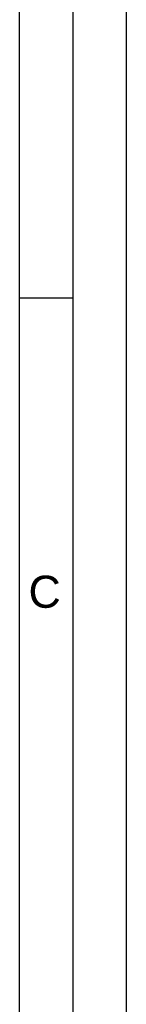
# Model space of a CAD drawing. Header units: millimetres. Extents: x 0 to 420, y 0 to 297.
# Tile 29 of 30: x 410 to 420, y 152 to 244. Entities that reach past the tile are written whole.
import ezdxf

# ---------------------------------------------------------------- set-up
doc = ezdxf.new("R2010")
doc.units = ezdxf.units.MM
doc.header["$LTSCALE"] = 23.1
doc.layers.get('0').update_dxf_attribs({"linetype": 'CONTINUOUS'})
doc.styles.add('TEXTSTYLE_2', font='arial.ttf')

msp = doc.modelspace()

# ---------------------------------------------------------------- linework, layer by layer
at = {"color": 2, "linetype": 'CONTINUOUS'}
for p, q in [((420, 0), (420, 297)), ((415, 5), (415, 292)), ((410, 217.75), (415, 217.75))]:
    msp.add_line(p, q, dxfattribs=at)
at = {"color": 7, "linetype": 'CONTINUOUS'}
msp.add_line((410, 10), (410, 287), dxfattribs=at)

# ---------------------------------------------------------------- texts
at = {"color": 2, "linetype": 'CONTINUOUS', "insert": (410.82943, 191.77353), "char_height": 3, "width": 3.0223048, "attachment_point": 1, "line_spacing_factor": 0.9, "style": 'TEXTSTYLE_2'}
msp.add_mtext('C', dxfattribs=at)

doc.saveas('drawing.dxf')
